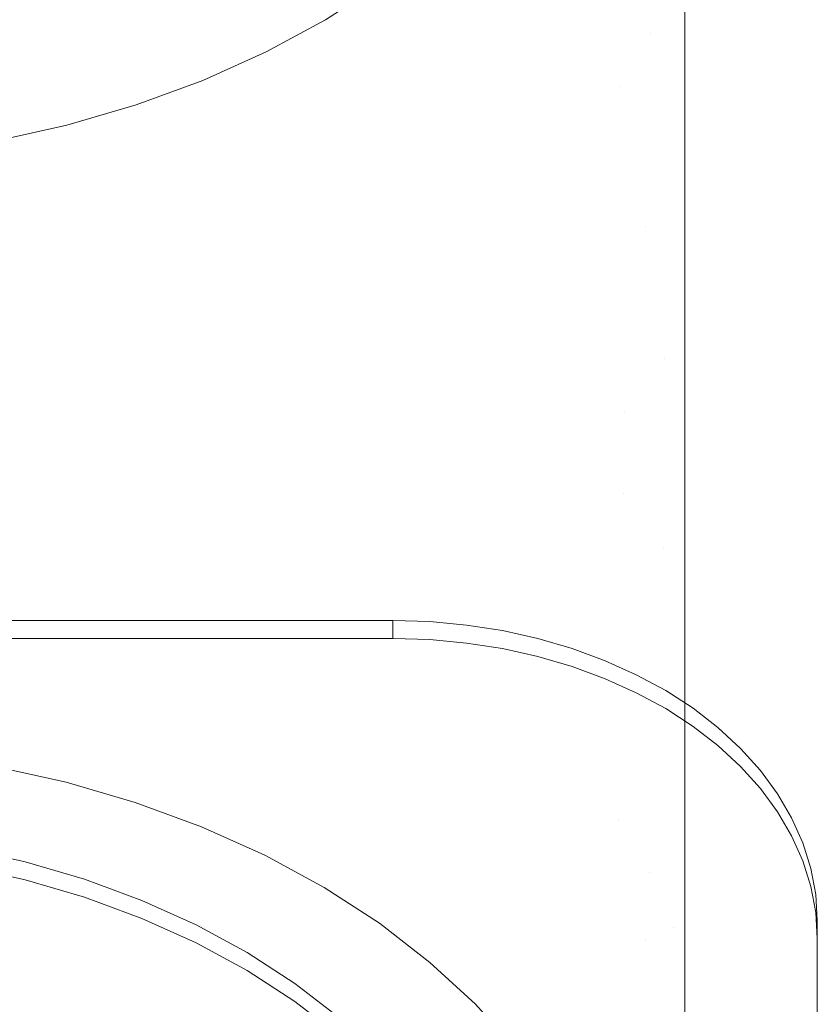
# Model space of a CAD drawing. Header units: millimetres. Extents: x -128 to 128, y -195 to 178.
# Tile 8 of 9: x 29 to 123, y -65 to 51. Entities that reach past the tile are written whole.
import ezdxf

# ---------------------------------------------------------------- set-up
doc = ezdxf.new("R2010")
doc.units = ezdxf.units.MM
doc.header["$LTSCALE"] = 12.7
doc.layers.add('Lighting-LED', color=7, linetype='Continuous', lineweight=5)

# ---------------------------------------------------------------- blocks, each defined once
blk = doc.blocks.new('Group-2-1')
at = {"layer": 'Lighting-LED', "color": 7, "linetype": 'Continuous', "lineweight": 5, "transparency": 33554687}
for points, invisible_edges in [([(0, 105.86, -144.32), (58.15, 47.14, -85.6), (65.16, 50.94, -89.41)], 9), ([(0, 105.86, -144.32), (50.69, 43.78, -82.24), (58.15, 47.14, -85.6)], 9), ([(0, 105.86, -144.32), (42.84, 40.89, -79.35), (50.69, 43.78, -82.24)], 9), ([(0, 105.86, -144.32), (34.67, 38.5, -76.96), (42.84, 40.89, -79.35)], 9), ([(0, 105.86, -144.32), (26.24, 36.62, -75.08), (34.67, 38.5, -76.96)], 9), ([(97.92, 87.3, -125.77), (95.26, 81.34, -119.8), (103.46, 49.3, -147.62), (106.34, 55.78, -154.1)], 14), ([(68.15, 83.98, -303.84), (76.37, 79.52, -299.38), (76.35, 48.94, -329.91), (68.13, 53.4, -334.37)], 15), ([(95.26, 81.34, -119.8), (91.88, 75.56, -114.03), (99.78, 43.03, -141.35), (103.46, 49.3, -147.62)], 14), ([(76.37, 79.52, -299.38), (84.01, 74.57, -294.42), (83.99, 43.99, -324.96), (76.35, 48.94, -329.91)], 15), ([(91.88, 75.56, -114.03), (87.8, 70.02, -108.48), (95.35, 37, -135.33), (99.78, 43.03, -141.35)], 14), ([(84.01, 74.57, -294.42), (91.02, 69.16, -289.02), (90.99, 38.59, -319.56), (83.99, 43.99, -324.96)], 15), ([(87.8, 70.02, -108.48), (83.04, 64.74, -103.2), (90.18, 31.28, -129.6), (95.35, 37, -135.33)], 14), ([(91.02, 69.16, -289.02), (97.33, 63.35, -283.21), (97.29, 32.78, -313.75), (90.99, 38.59, -319.56)], 15), ([(20.62, 67.31, -348.29), (30.74, 65.73, -346.7), (29.97, 33.21, -375.15), (20.11, 34.76, -376.7)], 15), ([(30.74, 65.73, -346.7), (40.62, 63.53, -344.5), (39.6, 31.06, -373), (29.97, 33.21, -375.15)], 15), ([(83.04, 64.74, -103.2), (77.66, 59.78, -98.24), (84.34, 25.89, -124.21), (90.18, 31.28, -129.6)], 14), ([(40.62, 63.53, -344.5), (50.2, 60.72, -341.69), (48.94, 28.33, -370.27), (39.6, 31.06, -373)], 15), ([(97.33, 63.35, -283.21), (102.9, 57.17, -277.02), (102.86, 26.6, -307.57), (97.29, 32.78, -313.75)], 15), ([(50.2, 60.72, -341.69), (59.39, 57.34, -338.31), (57.9, 25.03, -366.97), (48.94, 28.33, -370.27)], 15), ([(77.66, 59.78, -98.24), (71.68, 55.17, -93.63), (77.85, 20.88, -119.2), (84.34, 25.89, -124.21)], 14), ([(107.47, 53.99, -267.06), (107.47, 59.34, -260.58), (107.47, 8.16, -177.87), (107.47, -5.13, -186.88)], 10), ([(107.47, 59.34, -260.58), (107.47, 14.95, -173.83), (107.47, 8.16, -177.87)], 9), ([(107.47, 59.34, -260.58), (107.47, 27.62, -167.24), (107.47, 25.05, -168.41), (107.47, 16.18, -173.1)], 9), ([(107.47, 16.18, -173.1), (107.47, 14.95, -173.83), (107.47, 59.34, -260.58)], 10), ([(107.47, 59.34, -260.58), (107.47, 50.49, -158.96), (107.47, 48.01, -159.53), (107.47, 40.96, -161.7)], 9), ([(107.47, 40.96, -161.7), (107.47, 33.31, -164.64), (107.47, 59.34, -260.58)], 10), ([(107.47, 33.31, -164.64), (107.47, 27.62, -167.24), (107.47, 59.34, -260.58)], 10), ([(107.47, 58.93, -157.35), (107.47, 54.7, -158), (107.47, 50.49, -158.96), (107.47, 59.34, -260.58)], 12), ([(59.39, 57.34, -338.31), (68.13, 53.4, -334.37), (66.42, 21.19, -363.13), (57.9, 25.03, -366.97)], 15), ([(107.47, 35.86, -287.12), (102.86, 26.6, -307.57), (102.9, 57.17, -277.02)], 11), ([(102.9, 57.17, -277.02), (107.47, 48.45, -273.77), (107.47, 35.86, -287.12)], 9), ([(102.9, 57.17, -277.02), (107.47, 50.92, -270.78), (107.47, 48.45, -273.77)], 9), ([(107.47, 53.99, -267.06), (107.47, 50.92, -270.78), (102.9, 57.17, -277.02)], 10), ([(107.47, 50.49, -158.96), (106.34, 55.78, -154.1), (103.46, 49.3, -147.62)], 11), ([(106.34, 55.78, -154.1), (107.47, 50.49, -158.96), (107.47, 54.7, -158)], 9), ([(71.68, 55.17, -93.63), (65.16, 50.94, -89.41), (70.77, 16.29, -114.61), (77.85, 20.88, -119.2)], 14), ([(68.13, 53.4, -334.37), (76.35, 48.94, -329.91), (74.43, 16.84, -358.78), (66.42, 21.19, -363.13)], 15), ([(107.47, 50.92, -270.78), (107.47, 53.99, -267.06), (107.47, -16.31, -195.61)], 10), ([(107.47, -5.13, -186.88), (107.47, -16.31, -195.61), (107.47, 53.99, -267.06)], 10), ([(65.16, 50.94, -89.41), (58.15, 47.14, -85.6), (63.15, 12.16, -110.48), (70.77, 16.29, -114.61)], 14), ([(103.46, 49.3, -147.62), (107.47, 48.01, -159.53), (107.47, 50.49, -158.96)], 9), ([(107.47, -16.31, -195.61), (107.47, 48.45, -273.77), (107.47, 50.92, -270.78)], 9), ([(76.35, 48.94, -329.91), (83.99, 43.99, -324.96), (81.88, 12.02, -353.96), (74.43, 16.84, -358.78)], 15), ([(107.47, 27.62, -167.24), (103.46, 49.3, -147.62), (99.78, 43.03, -141.35)], 11), ([(103.46, 49.3, -147.62), (107.47, 27.62, -167.24), (107.47, 33.31, -164.64)], 9), ([(107.47, 33.31, -164.64), (107.47, 40.96, -161.7), (103.46, 49.3, -147.62)], 10), ([(107.47, 40.96, -161.7), (107.47, 48.01, -159.53), (103.46, 49.3, -147.62)], 10), ([(107.47, 35.86, -287.12), (107.47, 48.45, -273.77), (107.47, -20.61, -199.25), (107.47, -30.6, -208.12)], 10), ([(107.47, 48.45, -273.77), (107.47, -16.31, -195.61), (107.47, -18.06, -196.99), (107.47, -20.61, -199.25)], 9), ([(58.15, 47.14, -85.6), (50.69, 43.78, -82.24), (55.05, 8.51, -106.83), (63.15, 12.16, -110.48)], 14), ([(50.69, 43.78, -82.24), (42.84, 40.89, -79.35), (46.53, 5.37, -103.7), (55.05, 8.51, -106.83)], 14), ([(83.99, 43.99, -324.96), (90.99, 38.59, -319.56), (88.71, 6.75, -348.69), (81.88, 12.02, -353.96)], 15), ([(99.78, 43.03, -141.35), (95.35, 37, -135.33), (100.39, 4.67, -163.55), (105.06, 11.01, -169.89)], 15), ([(99.78, 43.03, -141.35), (107.47, 25.05, -168.41), (107.47, 27.62, -167.24)], 9), ([(107.47, 25.05, -168.41), (99.78, 43.03, -141.35), (105.06, 11.01, -169.89)], 11), ([(42.84, 40.89, -79.35), (34.67, 38.5, -76.96), (37.65, 2.77, -101.1), (46.53, 5.37, -103.7)], 14), ([(34.67, 38.5, -76.96), (26.24, 36.62, -75.08), (28.49, 0.73, -99.05), (37.65, 2.77, -101.1)], 14), ([(90.99, 38.59, -319.56), (97.29, 32.78, -313.75), (94.86, 1.08, -343.02), (88.71, 6.75, -348.69)], 15), ([(95.35, 37, -135.33), (90.18, 31.28, -129.6), (94.95, -1.36, -157.52), (100.39, 4.67, -163.55)], 15), ([(102.86, 26.6, -307.57), (107.47, 35.86, -287.12), (107.47, 31.41, -291.43)], 9), ([(107.47, -42.65, -220.25), (107.47, 31.41, -291.43), (107.47, 35.86, -287.12)], 9), ([(107.47, -30.6, -208.12), (107.47, -42.65, -220.25), (107.47, 35.86, -287.12)], 10), ([(20.11, 34.76, -376.7), (29.97, 33.21, -375.15), (28.44, -1.09, -401.39), (19.08, 0.38, -402.86)], 15), ([(29.97, 33.21, -375.15), (39.6, 31.06, -373), (37.59, -3.13, -399.35), (28.44, -1.09, -401.39)], 15), ([(97.29, 32.78, -313.75), (102.86, 26.6, -307.57), (100.28, -4.94, -337), (94.86, 1.08, -343.02)], 15), ([(107.47, 31.41, -291.43), (107.47, 20.36, -301.33), (102.86, 26.6, -307.57)], 10), ([(107.47, -42.65, -220.25), (107.47, -51.04, -229.92), (107.47, 20.36, -301.33), (107.47, 31.41, -291.43)], 10), ([(39.6, 31.06, -373), (48.94, 28.33, -370.27), (46.44, -5.72, -396.76), (37.59, -3.13, -399.35)], 15), ([(90.18, 31.28, -129.6), (84.34, 25.89, -124.21), (88.8, -7.04, -151.84), (94.95, -1.36, -157.52)], 15), ([(48.94, 28.33, -370.27), (57.9, 25.03, -366.97), (54.95, -8.85, -393.63), (46.44, -5.72, -396.76)], 15), ([(84.34, 25.89, -124.21), (77.85, 20.88, -119.2), (81.97, -12.31, -146.57), (88.8, -7.04, -151.84)], 15), ([(100.28, -4.94, -337), (102.86, 26.6, -307.57), (107.47, 17.04, -304.01)], 11), ([(102.86, 26.6, -307.57), (107.47, 19.92, -301.72), (107.47, 17.04, -304.01)], 9), ([(102.86, 26.6, -307.57), (107.47, 20.36, -301.33), (107.47, 19.92, -301.72)], 9), ([(57.9, 25.03, -366.97), (66.42, 21.19, -363.13), (63.03, -12.5, -389.99), (54.95, -8.85, -393.63)], 15), ([(105.06, 11.01, -169.89), (107.47, 16.18, -173.1), (107.47, 25.05, -168.41)], 9), ([(66.42, 21.19, -363.13), (74.43, 16.84, -358.78), (70.64, -16.62, -385.86), (63.03, -12.5, -389.99)], 15), ([(77.85, 20.88, -119.2), (70.77, 16.29, -114.61), (74.51, -17.14, -141.74), (81.97, -12.31, -146.57)], 15), ([(107.47, -51.04, -229.92), (107.47, -53.86, -233.17), (107.47, 20.36, -301.33)], 10), ([(107.47, 17.04, -304.01), (107.47, 19.92, -301.72), (107.47, 20.36, -301.33), (107.47, -53.86, -233.17)], 12), ([(70.77, 16.29, -114.61), (63.15, 12.16, -110.48), (66.49, -21.49, -137.39), (74.51, -17.14, -141.74)], 15), ([(74.43, 16.84, -358.78), (81.88, 12.02, -353.96), (77.71, -21.2, -381.28), (70.64, -16.62, -385.86)], 15), ([(107.47, 17.04, -304.01), (104.95, -11.28, -330.66), (100.28, -4.94, -337)], 11), ([(104.95, -11.28, -330.66), (107.47, 17.04, -304.01), (107.47, 8.2, -311.05)], 9), ([(107.47, 8.2, -311.05), (107.47, 17.04, -304.01), (107.47, -53.86, -233.17)], 10), ([(105.06, 11.01, -169.89), (107.47, 14.95, -173.83), (107.47, 16.18, -173.1)], 9), ([(107.47, 8.16, -177.87), (107.47, 14.95, -173.83), (105.06, 11.01, -169.89)], 10), ([(63.15, 12.16, -110.48), (55.05, 8.51, -106.83), (57.96, -25.33, -133.55), (66.49, -21.49, -137.39)], 15), ([(81.88, 12.02, -353.96), (88.71, 6.75, -348.69), (84.19, -26.2, -376.28), (77.71, -21.2, -381.28)], 15), ([(107.47, -16.31, -195.61), (105.06, 11.01, -169.89), (100.39, 4.67, -163.55)], 11), ([(105.06, 11.01, -169.89), (107.47, -16.31, -195.61), (107.47, -5.13, -186.88)], 9), ([(107.47, -5.13, -186.88), (107.47, 8.16, -177.87), (105.06, 11.01, -169.89)], 10), ([(55.05, 8.51, -106.83), (46.53, 5.37, -103.7), (48.99, -28.64, -130.24), (57.96, -25.33, -133.55)], 15), ([(107.47, 8.2, -311.05), (107.47, -3.68, -319.4), (104.95, -11.28, -330.66)], 10), ([(107.47, -3.68, -319.4), (107.47, 8.2, -311.05), (107.47, -53.86, -233.17), (107.47, -55.44, -234.98)], 10), ([(88.71, 6.75, -348.69), (94.86, 1.08, -343.02), (90.02, -31.58, -370.9), (84.19, -26.2, -376.28)], 15), ([(46.53, 5.37, -103.7), (37.65, 2.77, -101.1), (39.65, -31.37, -127.51), (48.99, -28.64, -130.24)], 15), ([(100.39, 4.67, -163.55), (94.95, -1.36, -157.52), (97.33, -33.03, -186.83), (102.9, -26.85, -193.01)], 15), ([(100.39, 4.67, -163.55), (102.9, -26.85, -193.01), (107.47, -16.31, -195.61)], 11), ([(37.65, 2.77, -101.1), (28.49, 0.73, -99.05), (30, -33.52, -125.36), (39.65, -31.37, -127.51)], 15), ([(28.49, 0.73, -99.05), (19.12, -0.74, -97.58), (20.13, -35.07, -123.81), (30, -33.52, -125.36)], 15), ([(94.86, 1.08, -343.02), (100.28, -4.94, -337), (95.17, -37.3, -365.19), (90.02, -31.58, -370.9)], 15), ([(28.44, -1.09, -401.39), (37.59, -3.13, -399.35), (34.58, -38.89, -423.43), (26.17, -37.02, -425.3)], 11), ([(94.95, -1.36, -157.52), (88.8, -7.04, -151.84), (91.02, -38.84, -181.01), (97.33, -33.03, -186.83)], 15), ([(37.59, -3.13, -399.35), (46.44, -5.72, -396.76), (42.73, -41.28, -421.04), (34.58, -38.89, -423.43)], 11), ([(107.47, -3.68, -319.4), (107.47, -15.39, -326.55), (104.95, -11.28, -330.66)], 10), ([(107.47, -55.44, -234.98), (107.47, -65.96, -249.04), (107.47, -15.39, -326.55), (107.47, -3.68, -319.4)], 10), ([(46.44, -5.72, -396.76), (54.95, -8.85, -393.63), (50.55, -44.16, -418.16), (42.73, -41.28, -421.04)], 11), ([(100.28, -4.94, -337), (104.95, -11.28, -330.66), (99.6, -43.31, -359.17), (95.17, -37.3, -365.19)], 15), ([(88.8, -7.04, -151.84), (81.97, -12.31, -146.57), (84.01, -44.25, -175.61), (91.02, -38.84, -181.01)], 15), ([(54.95, -8.85, -393.63), (63.03, -12.5, -389.99), (57.99, -47.51, -414.81), (50.55, -44.16, -418.16)], 11), ([(107.47, -26.56, -332.37), (99.6, -43.31, -359.17), (104.95, -11.28, -330.66)], 11), ([(104.95, -11.28, -330.66), (107.47, -15.42, -326.58), (107.47, -26.56, -332.37)], 9), ([(104.95, -11.28, -330.66), (107.47, -15.39, -326.55), (107.47, -15.42, -326.58)], 9), ([(63.03, -12.5, -389.99), (70.64, -16.62, -385.86), (64.99, -51.31, -411.01), (57.99, -47.51, -414.81)], 11), ([(81.97, -12.31, -146.57), (74.51, -17.14, -141.74), (76.37, -49.2, -170.66), (84.01, -44.25, -175.61)], 15), ([(107.47, -15.42, -326.58), (107.47, -15.39, -326.55), (107.47, -65.96, -249.04)], 10), ([(107.47, -65.96, -249.04), (107.47, -27.11, -332.61), (107.47, -26.56, -332.37), (107.47, -15.42, -326.58)], 9), ([(70.64, -16.62, -385.86), (77.71, -21.2, -381.28), (71.49, -55.52, -406.8), (64.99, -51.31, -411.01)], 11), ([(74.51, -17.14, -141.74), (66.49, -21.49, -137.39), (68.15, -53.66, -166.2), (76.37, -49.2, -170.66)], 15), ([(102.9, -26.85, -193.01), (107.47, -18.06, -196.99), (107.47, -16.31, -195.61)], 9), ([(102.9, -26.85, -193.01), (107.47, -20.61, -199.25), (107.47, -18.06, -196.99)], 9), ([(73.07, -19.84, -442.5), (-73.11, -19.84, -442.5), (-7.58, -44.81, -417.53), (0, -44.58, -417.77)], 10), ([(0, -44.58, -417.77), (7.58, -44.81, -417.53), (73.07, -19.84, -442.5)], 10), ([(7.58, -44.81, -417.53), (15.11, -45.51, -416.83), (73.07, -19.84, -442.5)], 10), ([(73.07, -19.84, -442.5), (15.11, -45.51, -416.83), (22.52, -46.67, -415.67)], 9), ([(22.52, -46.67, -415.67), (29.76, -48.29, -414.06), (73.07, -19.84, -442.5)], 10), ([(73.07, -19.84, -442.5), (29.76, -48.29, -414.06), (36.77, -50.34, -412)], 9), ([(36.77, -50.34, -412), (43.5, -52.82, -409.52), (73.07, -19.84, -442.5)], 10), ([(77.43, -19.97, -442.37), (73.07, -19.84, -442.5), (43.5, -52.82, -409.52), (49.9, -55.7, -406.64)], 10), ([(49.9, -55.7, -406.64), (86.01, -21.04, -441.3), (81.75, -20.38, -441.97), (77.43, -19.97, -442.37)], 9), ([(77.43, -19.97, -442.37), (77.43, -22.09, -444.49), (73.07, -21.96, -444.63), (73.07, -19.84, -442.5)], 1), ([(81.75, -20.38, -441.97), (81.75, -22.5, -444.09), (77.43, -22.09, -444.49), (77.43, -19.97, -442.37)], 5), ([(86.01, -21.04, -441.3), (86.01, -23.16, -443.42), (81.75, -22.5, -444.09), (81.75, -20.38, -441.97)], 5), ([(107.47, -30.6, -208.12), (107.47, -20.61, -199.25), (102.9, -26.85, -193.01)], 10), ([(-73.11, -21.96, -444.63), (73.07, -21.96, -444.63), (0, -46.7, -419.89), (-7.58, -46.93, -419.65)], 10), ([(7.58, -46.93, -419.65), (0, -46.7, -419.89), (73.07, -21.96, -444.63)], 10), ([(73.07, -21.96, -444.63), (15.11, -47.63, -418.95), (7.58, -46.93, -419.65)], 9), ([(22.52, -48.79, -417.79), (15.11, -47.63, -418.95), (73.07, -21.96, -444.63)], 10), ([(73.07, -21.96, -444.63), (29.76, -50.41, -416.18), (22.52, -48.79, -417.79)], 9), ([(36.77, -52.46, -414.12), (29.76, -50.41, -416.18), (73.07, -21.96, -444.63)], 10), ([(73.07, -21.96, -444.63), (43.5, -54.94, -411.65), (36.77, -52.46, -414.12)], 9), ([(49.9, -57.82, -408.76), (43.5, -54.94, -411.65), (73.07, -21.96, -444.63), (77.43, -22.09, -444.49)], 10), ([(90.17, -21.97, -440.37), (86.01, -21.04, -441.3), (49.9, -55.7, -406.64), (55.92, -58.97, -403.37)], 10), ([(55.92, -58.97, -403.37), (98.07, -24.58, -437.77), (94.2, -23.15, -439.19), (90.17, -21.97, -440.37)], 9), ([(66.49, -21.49, -137.39), (57.96, -25.33, -133.55), (59.41, -57.6, -162.26), (68.15, -53.66, -166.2)], 15), ([(77.71, -21.2, -381.28), (84.19, -26.2, -376.28), (77.45, -60.12, -402.2), (71.49, -55.52, -406.8)], 11), ([(90.17, -21.97, -440.37), (90.17, -24.09, -442.49), (86.01, -23.16, -443.42), (86.01, -21.04, -441.3)], 5), ([(94.2, -23.15, -439.19), (94.2, -25.27, -441.31), (90.17, -24.09, -442.49), (90.17, -21.97, -440.37)], 5), ([(77.43, -22.09, -444.49), (81.75, -22.5, -444.09), (86.01, -23.16, -443.42), (49.9, -57.82, -408.76)], 12), ([(55.92, -61.09, -405.5), (49.9, -57.82, -408.76), (86.01, -23.16, -443.42), (90.17, -24.09, -442.49)], 10), ([(98.07, -24.58, -437.77), (98.07, -26.7, -439.89), (94.2, -25.27, -441.31), (94.2, -23.15, -439.19)], 5), ([(90.17, -24.09, -442.49), (94.2, -25.27, -441.31), (55.92, -61.09, -405.5)], 10), ([(57.96, -25.33, -133.55), (48.99, -28.64, -130.24), (50.21, -60.98, -158.88), (59.41, -57.6, -162.26)], 15), ([(101.75, -26.23, -436.11), (98.07, -24.58, -437.77), (55.92, -58.97, -403.37), (61.52, -62.6, -399.75)], 10), ([(94.2, -25.27, -441.31), (98.07, -26.7, -439.89), (55.92, -61.09, -405.5)], 10), ([(101.75, -26.23, -436.11), (101.75, -28.35, -438.23), (98.07, -26.7, -439.89), (98.07, -24.58, -437.77)], 5), ([(61.52, -62.6, -399.75), (105.21, -28.11, -434.23), (101.75, -26.23, -436.11)], 9), ([(84.19, -26.2, -376.28), (90.02, -31.58, -370.9), (82.82, -65.06, -397.25), (77.45, -60.12, -402.2)], 11), ([(99.6, -43.31, -359.17), (107.47, -26.56, -332.37), (107.47, -27.11, -332.61)], 9), ([(105.21, -28.11, -434.23), (105.21, -30.23, -436.35), (101.75, -28.35, -438.23), (101.75, -26.23, -436.11)], 5), ([(61.52, -64.72, -401.87), (55.92, -61.09, -405.5), (98.07, -26.7, -439.89), (101.75, -28.35, -438.23)], 10), ([(102.9, -26.85, -193.01), (97.33, -33.03, -186.83), (97.29, -63.57, -217.4), (102.86, -57.39, -223.58)], 15), ([(107.47, -27.11, -332.61), (103.27, -49.57, -352.91), (99.6, -43.31, -359.17)], 11), ([(107.47, -30.6, -208.12), (102.9, -26.85, -193.01), (102.86, -57.39, -223.58)], 11), ([(103.27, -49.57, -352.91), (107.47, -27.11, -332.61), (107.47, -35.57, -336.29)], 9), ([(107.47, -42.5, -338.78), (107.47, -35.57, -336.29), (107.47, -27.11, -332.61), (107.47, -65.96, -249.04)], 12), ([(48.99, -28.64, -130.24), (39.65, -31.37, -127.51), (40.64, -63.79, -156.07), (50.21, -60.98, -158.88)], 15), ([(61.52, -62.6, -399.75), (108.43, -30.19, -432.15), (105.21, -28.11, -434.23)], 9), ([(101.75, -28.35, -438.23), (105.21, -30.23, -436.35), (61.52, -64.72, -401.87)], 10), ([(108.43, -30.19, -432.15), (108.43, -32.32, -434.27), (105.21, -30.23, -436.35), (105.21, -28.11, -434.23)], 5), ([(114.03, -34.92, -427.43), (111.37, -32.47, -429.88), (108.43, -30.19, -432.15), (61.52, -62.6, -399.75)], 12), ([(105.21, -30.23, -436.35), (108.43, -32.32, -434.27), (61.52, -64.72, -401.87)], 10), ([(102.86, -57.39, -223.58), (107.47, -42.65, -220.25), (107.47, -30.6, -208.12)], 9), ([(111.37, -32.47, -429.88), (111.37, -34.59, -432), (108.43, -32.32, -434.27), (108.43, -30.19, -432.15)], 5), ([(39.65, -31.37, -127.51), (30, -33.52, -125.36), (30.75, -65.99, -153.87), (40.64, -63.79, -156.07)], 15), ([(61.52, -64.72, -401.87), (108.43, -32.32, -434.27), (111.37, -34.59, -432)], 9), ([(90.02, -31.58, -370.9), (95.17, -37.3, -365.19), (87.56, -70.32, -391.99), (82.82, -65.06, -397.25)], 11), ([(114.03, -34.92, -427.43), (114.03, -37.04, -429.55), (111.37, -34.59, -432), (111.37, -32.47, -429.88)], 5), ([(30, -33.52, -125.36), (20.13, -35.07, -123.81), (20.63, -67.58, -152.28), (30.75, -65.99, -153.87)], 15), ([(97.33, -33.03, -186.83), (91.02, -38.84, -181.01), (90.99, -69.38, -211.59), (97.29, -63.57, -217.4)], 15), ([(61.52, -64.72, -401.87), (111.37, -34.59, -432), (114.03, -37.04, -429.55)], 9), ([(61.52, -62.6, -399.75), (66.65, -66.55, -395.79), (116.37, -37.52, -424.83), (114.03, -34.92, -427.43)], 10), ([(103.27, -49.57, -352.91), (107.47, -35.57, -336.29), (107.47, -42.5, -338.78)], 9), ([(116.37, -37.52, -424.83), (116.37, -39.64, -426.95), (114.03, -37.04, -429.55), (114.03, -34.92, -427.43)], 5), ([(26.17, -37.02, -425.3), (34.58, -38.89, -423.43), (42.73, -41.28, -421.04), (0, -106.07, -356.25)], 12), ([(114.03, -37.04, -429.55), (116.37, -39.64, -426.95), (66.65, -68.67, -397.91), (61.52, -64.72, -401.87)], 10), ([(120.05, -43.1, -419.24), (118.39, -40.25, -422.09), (116.37, -37.52, -424.83), (66.65, -66.55, -395.79)], 12), ([(95.17, -37.3, -365.19), (99.6, -43.31, -359.17), (91.63, -75.86, -386.46), (87.56, -70.32, -391.99)], 11), ([(118.39, -40.25, -422.09), (118.39, -42.37, -424.21), (116.37, -39.64, -426.95), (116.37, -37.52, -424.83)], 5), ([(91.02, -38.84, -181.01), (84.01, -44.25, -175.61), (83.99, -74.78, -206.19), (90.99, -69.38, -211.59)], 15), ([(66.65, -68.67, -397.91), (116.37, -39.64, -426.95), (118.39, -42.37, -424.21), (120.05, -45.22, -421.36)], 9), ([(120.05, -43.1, -419.24), (120.05, -45.22, -421.36), (118.39, -42.37, -424.21), (118.39, -40.25, -422.09)], 5), ([(42.73, -41.28, -421.04), (50.55, -44.16, -418.16), (57.99, -47.51, -414.81), (0, -106.07, -356.25)], 12), ([(102.86, -57.39, -223.58), (107.47, -51.04, -229.92), (107.47, -42.65, -220.25)], 9), ([(107.47, -42.5, -338.78), (107.47, -48.86, -340.62), (103.27, -49.57, -352.91)], 10), ([(107.47, -65.96, -249.04), (107.47, -49.94, -340.85), (107.47, -48.86, -340.62), (107.47, -42.5, -338.78)], 9), ([(66.65, -66.55, -395.79), (71.27, -70.81, -391.53), (121.37, -46.04, -416.3), (120.05, -43.1, -419.24)], 10), ([(99.6, -43.31, -359.17), (103.27, -49.57, -352.91), (95, -81.62, -380.7), (91.63, -75.86, -386.46)], 11), ([(121.37, -46.04, -416.3), (121.37, -48.16, -418.42), (120.05, -45.22, -421.36), (120.05, -43.1, -419.24)], 5), ([(120.05, -45.22, -421.36), (121.37, -48.16, -418.42), (71.27, -72.93, -393.65), (66.65, -68.67, -397.91)], 10), ([(84.01, -44.25, -175.61), (76.37, -49.2, -170.66), (76.35, -79.73, -201.24), (83.99, -74.78, -206.19)], 15), ([(122.31, -49.05, -413.29), (121.37, -46.04, -416.3), (71.27, -70.81, -391.53)], 10), ([(122.31, -49.05, -413.29), (122.31, -51.18, -415.41), (121.37, -48.16, -418.42), (121.37, -46.04, -416.3)], 5), ([(57.99, -47.51, -414.81), (64.99, -51.31, -411.01), (71.49, -55.52, -406.8), (0, -106.07, -356.25)], 12), ([(22.52, -46.67, -415.67), (22.52, -48.79, -417.79), (29.76, -50.41, -416.18), (29.76, -48.29, -414.06)], 5), ([(29.76, -48.29, -414.06), (29.76, -50.41, -416.18), (36.77, -52.46, -414.12), (36.77, -50.34, -412)], 5), ([(71.27, -72.93, -393.65), (121.37, -48.16, -418.42), (122.31, -51.18, -415.41)], 9), ([(76.37, -49.2, -170.66), (68.15, -53.66, -166.2), (68.13, -84.19, -196.78), (76.35, -79.73, -201.24)], 15), ([(122.88, -52.11, -410.23), (122.31, -49.05, -413.29), (71.27, -70.81, -391.53)], 10), ([(103.27, -49.57, -352.91), (106.15, -56.04, -346.44), (97.66, -87.57, -374.75), (95, -81.62, -380.7)], 11), ([(103.27, -49.57, -352.91), (107.47, -48.86, -340.62), (107.47, -49.94, -340.85)], 9), ([(107.47, -49.94, -340.85), (106.15, -56.04, -346.44), (103.27, -49.57, -352.91)], 11), ([(122.88, -52.11, -410.23), (122.88, -54.23, -412.35), (122.31, -51.18, -415.41), (122.31, -49.05, -413.29)], 5), ([(36.77, -50.34, -412), (36.77, -52.46, -414.12), (43.5, -54.94, -411.65), (43.5, -52.82, -409.52)], 5), ([(106.15, -56.04, -346.44), (107.47, -49.94, -340.85), (107.47, -54.7, -341.87)], 9), ([(107.47, -58.46, -342.43), (107.47, -54.7, -341.87), (107.47, -49.94, -340.85), (107.47, -65.96, -249.04)], 12), ([(71.27, -72.93, -393.65), (122.31, -51.18, -415.41), (122.88, -54.23, -412.35)], 9), ([(71.27, -70.81, -391.53), (75.34, -75.34, -387.01), (123.07, -55.19, -407.15), (122.88, -52.11, -410.23)], 10), ([(107.47, -53.86, -233.17), (107.47, -51.04, -229.92), (102.86, -57.39, -223.58)], 10), ([(123.07, -55.19, -407.15), (123.07, -57.32, -409.27), (122.88, -54.23, -412.35), (122.88, -52.11, -410.23)], 4), ([(43.5, -52.82, -409.52), (43.5, -54.94, -411.65), (49.9, -57.82, -408.76), (49.9, -55.7, -406.64)], 5), ([(68.15, -53.66, -166.2), (59.41, -57.6, -162.26), (59.39, -88.13, -192.84), (68.13, -84.19, -196.78)], 15), ([(122.88, -54.23, -412.35), (123.07, -57.32, -409.27), (75.34, -77.46, -389.13), (71.27, -72.93, -393.65)], 10), ([(100.28, -86.82, -255.12), (104.95, -80.48, -261.46), (107.47, -53.86, -233.17)], 11), ([(107.47, -53.86, -233.17), (102.86, -57.39, -223.58), (100.28, -86.82, -255.12)], 11), ([(107.47, -55.44, -234.98), (107.47, -53.86, -233.17), (104.95, -80.48, -261.46)], 10), ([(71.49, -55.52, -406.8), (77.45, -60.12, -402.2), (82.82, -65.06, -397.25), (0, -106.07, -356.25)], 12), ([(75.34, -75.34, -387.01), (78.85, -80.1, -382.25), (123.07, -55.19, -407.15)], 10), ([(123.07, -55.19, -407.15), (78.85, -80.1, -382.25), (81.75, -85.06, -377.29)], 9), ([(81.75, -85.06, -377.29), (84.04, -90.17, -372.17), (123.07, -88.39, -373.95), (123.07, -55.19, -407.15)], 10), ([(104.95, -80.48, -261.46), (107.47, -65.96, -249.04), (107.47, -55.44, -234.98)], 9), ([(106.15, -56.04, -346.44), (107.47, -54.7, -341.87), (107.47, -58.46, -342.43)], 9), ([(49.9, -55.7, -406.64), (49.9, -57.82, -408.76), (55.92, -61.09, -405.5), (55.92, -58.97, -403.37)], 5), ([(107.47, -62.32, -342.76), (97.66, -87.57, -374.75), (106.15, -56.04, -346.44)], 11), ([(106.15, -56.04, -346.44), (107.47, -59.93, -342.56), (107.47, -62.32, -342.76)], 9), ([(107.47, -58.46, -342.43), (107.47, -59.93, -342.56), (106.15, -56.04, -346.44)], 10), ([(59.41, -57.6, -162.26), (50.21, -60.98, -158.88), (50.2, -91.51, -189.46), (59.39, -88.13, -192.84)], 15), ([(123.07, -57.32, -409.27), (78.85, -82.22, -384.37), (75.34, -77.46, -389.13)], 9), ([(81.75, -87.18, -379.41), (78.85, -82.22, -384.37), (123.07, -57.32, -409.27)], 10), ([(84.04, -92.29, -374.29), (81.75, -87.18, -379.41), (123.07, -57.32, -409.27), (123.07, -90.51, -376.07)], 10), ([(102.86, -57.39, -223.58), (97.29, -63.57, -217.4), (94.86, -92.85, -249.1), (100.28, -86.82, -255.12)], 15), ([(55.92, -58.97, -403.37), (55.92, -61.09, -405.5), (61.52, -64.72, -401.87), (61.52, -62.6, -399.75)], 5), ([(107.47, -65.96, -249.04), (107.47, -59.93, -342.56), (107.47, -58.46, -342.43)], 9), ([(107.47, -65.96, -249.04), (107.47, -65.85, -342.83), (107.47, -62.32, -342.76), (107.47, -59.93, -342.56)], 9), ([(50.21, -60.98, -158.88), (40.64, -63.79, -156.07), (40.62, -94.32, -186.65), (50.2, -91.51, -189.46)], 15), ([(61.52, -62.6, -399.75), (61.52, -64.72, -401.87), (66.65, -68.67, -397.91), (66.65, -66.55, -395.79)], 5), ([(97.66, -87.57, -374.75), (107.47, -62.32, -342.76), (107.47, -65.85, -342.83)], 9), ([(40.64, -63.79, -156.07), (30.75, -65.99, -153.87), (30.74, -96.52, -184.45), (40.62, -94.32, -186.65)], 15), ([(97.29, -63.57, -217.4), (90.99, -69.38, -211.59), (88.71, -98.51, -243.43), (94.86, -92.85, -249.1)], 15)]:
    blk.add_3dface(points, dxfattribs=dict(at, invisible_edges=invisible_edges))
for points in [[(73.07, -19.84, -442.5), (73.07, -21.96, -444.63), (-73.11, -21.96, -444.63), (-73.11, -19.84, -442.5)], [(123.07, -90.51, -376.07), (123.07, -57.32, -409.27), (123.07, -55.19, -407.15), (123.07, -88.39, -373.95)]]:
    blk.add_3dface(points, dxfattribs=at)
at = {"layer": 'Lighting-LED', "color": 0, "flags": 1}
for tag in ['Yoke', 'Weight', '3D_Symbol_Name', 'Weight', 'Wattage', 'Candlepower', 'Body', 'Model_Name', 'Beam_Angle', 'Field_Angle', 'Remarks', 'Beam_Angle_2', 'Field_Angle_2', 'Num_Channels', 'Frame_Size', 'Frame_Size', 'Device_Type', 'FixtureID', 'Base', 'Lens', 'Inst_Type', 'Lamp']:
    blk.add_attdef(tag, (-207.98, -412.4), '', height=0.18, dxfattribs=at)

msp = doc.modelspace()

# ---------------------------------------------------------------- block references
at = {"layer": 'Lighting-LED', "color": 7, "transparency": 33554687}
msp.add_blockref('Group-2-1', (0, 0), dxfattribs=at)

doc.saveas('drawing.dxf')
